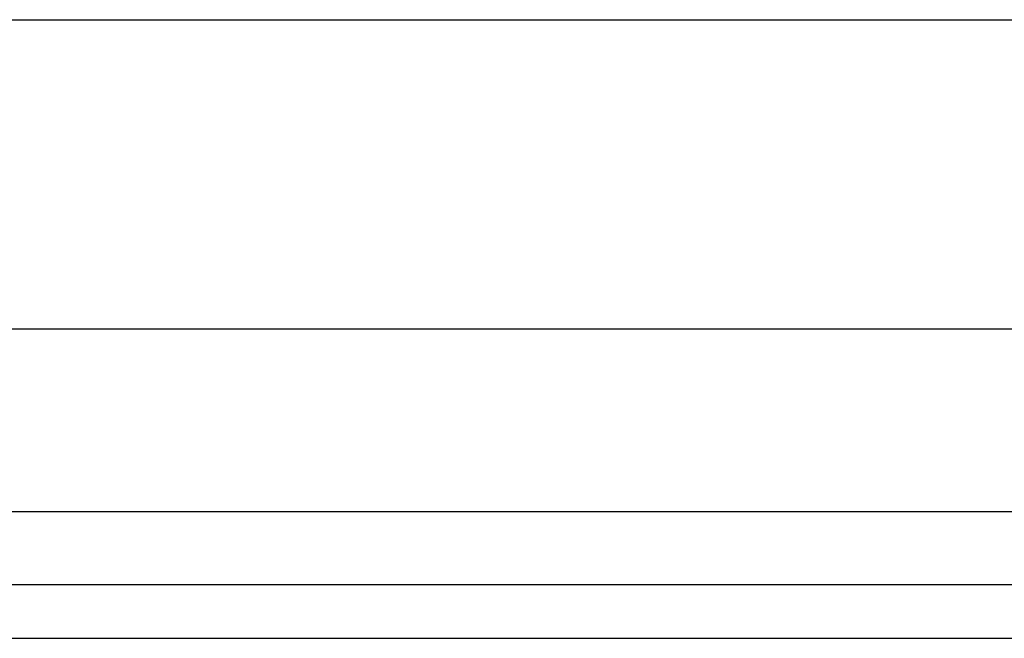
# Model space of a CAD drawing. Header units: inches. Extents: x 0 to 152, y -25 to 98.
# Tile 7 of 88: x 10.144 to 11.709, y 33.581 to 34.564. Entities that reach past the tile are written whole.
import ezdxf

# ---------------------------------------------------------------- set-up
doc = ezdxf.new("R2010")
doc.units = ezdxf.units.IN
doc.header["$LTSCALE"] = 9.095314
doc.header["$MEASUREMENT"] = 0
doc.layers.add('Visible Edges(ANSI)', color=7, linetype='Continuous', lineweight=25)
doc.layers.add('Visible Tangent Edges(ANSI)', color=7, linetype='Continuous', lineweight=25)

msp = doc.modelspace()

# ---------------------------------------------------------------- linework, layer by layer
at = {"layer": 'Visible Edges(ANSI)'}
for p, q in [((8.6934, 34.5645), (43.8623, 34.5645)), ((43.8623, 34.0725), (8.6934, 34.0725)), ((44.7822, 33.6655), (7.7991, 33.6655)), ((7.7991, 33.5806), (44.7822, 33.5806))]:
    msp.add_line(p, q, dxfattribs=at)
at = {"layer": 'Visible Tangent Edges(ANSI)'}
msp.add_line((44.7822, 33.7817), (7.7991, 33.7817), dxfattribs=at)

doc.saveas('drawing.dxf')
